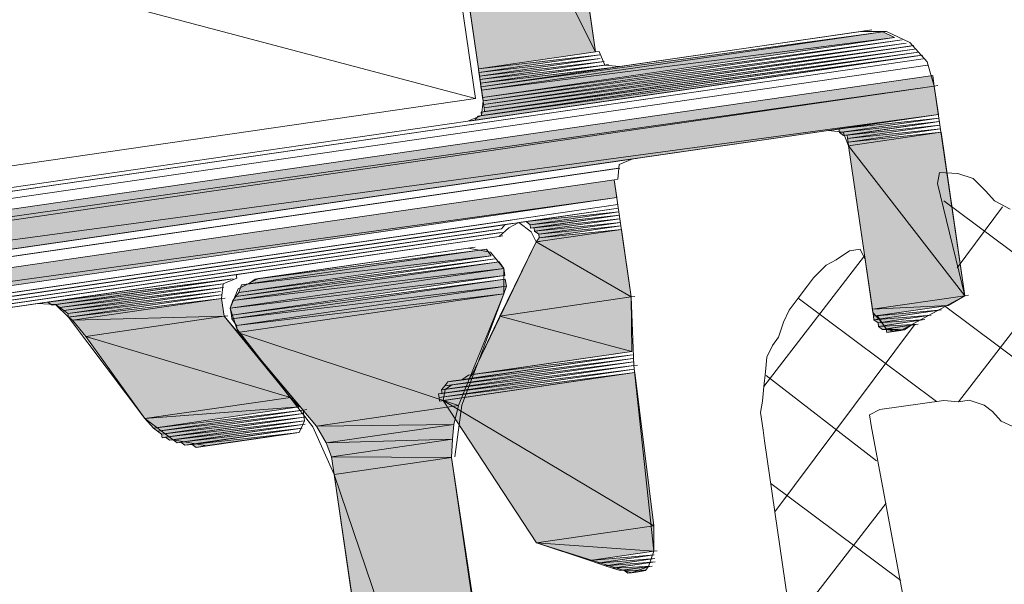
# Model space of a CAD drawing. Header units: millimetres. Extents: x 4450149 to 4451762, y 8380157 to 8380965.
# Tile 36 of 46: x 4451661 to 4451676, y 8380694 to 8380703. Entities that reach past the tile are written whole.
import ezdxf

# ---------------------------------------------------------------- set-up
doc = ezdxf.new("R2010")
doc.units = ezdxf.units.MM
doc.layers.add('Импорт в семействах', color=7, linetype='Continuous', lineweight=18)
doc.layers.add('Элементы узлов', color=7, linetype='Continuous', lineweight=18)

# ---------------------------------------------------------------- blocks, each defined once
blk = doc.blocks.new('Витражная стойка в сборе - Окно для витража_dwg-21250016-1-1')
at = {"layer": 'Импорт в семействах'}
for points in [[(4451669.67, 8380702.368), (4451667.094, 8380707.49), (4451668.888, 8380707.75)], [(4451667.876, 8380702.108), (4451667.094, 8380707.49), (4451669.67, 8380702.368)], [(4451667.923, 8380701.781), (4451667.915, 8380701.836), (4451674.066, 8380702.674)], [(4451667.923, 8380701.781), (4451674.066, 8380702.674), (4451674.245, 8380702.589)], [(4451667.939, 8380701.673), (4451667.923, 8380701.781), (4451674.245, 8380702.589)], [(4451667.947, 8380701.619), (4451667.939, 8380701.673), (4451674.362, 8380702.551)], [(4451667.955, 8380701.564), (4451667.947, 8380701.619), (4451674.424, 8380702.504)], [(4451667.963, 8380701.51), (4451667.955, 8380701.564), (4451674.486, 8380702.458)], [(4451667.823, 8380701.323), (4451667.87, 8380701.385), (4451674.619, 8380702.311)], [(4451667.884, 8380702.053), (4451667.876, 8380702.108), (4451669.732, 8380702.322)], [(4451667.924, 8380701.393), (4451667.916, 8380701.447), (4451674.611, 8380702.365)], [(4451667.971, 8380701.455), (4451667.963, 8380701.51), (4451674.549, 8380702.411)], [(4451667.892, 8380701.999), (4451667.884, 8380702.053), (4451669.74, 8380702.268)], [(4451667.899, 8380701.945), (4451667.892, 8380701.999), (4451669.802, 8380702.221)], [(4451667.907, 8380701.891), (4451667.899, 8380701.945), (4451669.81, 8380702.167)], [(4451631.012, 8380695.64), (4451674.829, 8380702.008), (4451674.853, 8380701.845), (4451648.821, 8380698.16)], [(4451667.915, 8380701.836), (4451667.907, 8380701.891), (4451669.927, 8380702.128)], [(4451631.035, 8380695.477), (4451631.012, 8380695.64), (4451674.853, 8380701.845), (4451648.821, 8380698.061)], [(4451631.035, 8380695.477), (4451674.853, 8380701.845), (4451674.916, 8380701.41), (4451648.821, 8380697.882)], [(4451631.099, 8380695.042), (4451631.035, 8380695.477), (4451674.916, 8380701.41), (4451648.821, 8380697.617)], [(4451673.402, 8380701.134), (4451673.394, 8380701.189), (4451674.924, 8380701.356)], [(4451673.464, 8380701.088), (4451673.402, 8380701.134), (4451674.932, 8380701.301)], [(4451673.526, 8380701.042), (4451673.519, 8380701.096), (4451674.94, 8380701.247)], [(4451673.534, 8380700.987), (4451673.526, 8380701.042), (4451674.948, 8380701.193)], [(4451673.542, 8380700.933), (4451673.534, 8380700.987), (4451674.956, 8380701.138)], [(4451675.319, 8380698.637), (4451673.542, 8380700.933), (4451674.956, 8380701.138)], [(4451673.906, 8380698.432), (4451673.542, 8380700.933), (4451675.319, 8380698.637)], [(4451631.138, 8380694.77), (4451669.954, 8380700.411), (4451669.994, 8380700.139), (4451648.821, 8380697.214)], [(4451631.178, 8380694.498), (4451631.138, 8380694.77), (4451669.994, 8380700.139), (4451648.821, 8380697.062)], [(4451668.666, 8380699.724), (4451668.604, 8380699.771), (4451670.025, 8380699.922)], [(4451668.674, 8380699.67), (4451668.666, 8380699.724), (4451670.033, 8380699.868)], [(4451668.736, 8380699.624), (4451668.728, 8380699.678), (4451670.041, 8380699.813)], [(4451668.799, 8380699.577), (4451668.736, 8380699.624), (4451670.049, 8380699.759)], [(4451668.76, 8380699.461), (4451668.806, 8380699.523), (4451670.065, 8380699.65)], [(4451670.215, 8380698.618), (4451668.76, 8380699.461), (4451670.065, 8380699.65)], [(4451668.806, 8380699.523), (4451668.799, 8380699.577), (4451670.057, 8380699.705)], [(4451668.203, 8380698.325), (4451668.76, 8380699.461), (4451670.215, 8380698.618)], [(4451664.248, 8380698.805), (4451667.999, 8380699.35), (4451668.069, 8380699.249)], [(4451664.357, 8380698.821), (4451664.457, 8380698.891), (4451667.89, 8380699.334)], [(4451664.116, 8380698.564), (4451664.163, 8380698.626), (4451668.194, 8380699.157)], [(4451664.116, 8380698.564), (4451668.194, 8380699.157), (4451668.264, 8380699.055)], [(4451664.163, 8380698.626), (4451664.209, 8380698.688), (4451668.131, 8380699.203)], [(4451664.209, 8380698.688), (4451664.248, 8380698.805), (4451668.069, 8380699.249)], [(4451664.078, 8380698.447), (4451664.116, 8380698.564), (4451668.264, 8380699.055)], [(4451664.078, 8380698.447), (4451668.264, 8380699.055), (4451668.28, 8380698.947)], [(4451661.351, 8380698.495), (4451661.288, 8380698.541), (4451664.123, 8380698.898)], [(4451664.094, 8380698.338), (4451664.078, 8380698.447), (4451668.28, 8380698.947)], [(4451664.101, 8380698.284), (4451664.094, 8380698.338), (4451668.287, 8380698.893)], [(4451664.101, 8380698.284), (4451668.287, 8380698.893), (4451668.303, 8380698.784)], [(4451661.467, 8380698.457), (4451661.405, 8380698.503), (4451663.968, 8380698.82)], [(4451661.53, 8380698.41), (4451661.467, 8380698.457), (4451663.976, 8380698.765)], [(4451661.592, 8380698.363), (4451661.53, 8380698.41), (4451663.93, 8380698.703)], [(4451664.172, 8380698.183), (4451664.101, 8380698.284), (4451668.303, 8380698.784)], [(4451664.172, 8380698.183), (4451668.303, 8380698.784), (4451668.265, 8380698.667)], [(4451661.6, 8380698.309), (4451661.592, 8380698.363), (4451663.937, 8380698.649)], [(4451661.662, 8380698.262), (4451661.6, 8380698.309), (4451663.945, 8380698.594)], [(4451661.662, 8380698.262), (4451663.945, 8380698.594), (4451663.985, 8380698.322)], [(4451664.187, 8380698.074), (4451664.172, 8380698.183), (4451668.265, 8380698.667)], [(4451667.57, 8380696.956), (4451664.187, 8380698.074), (4451668.265, 8380698.667)], [(4451670.225, 8380697.786), (4451668.203, 8380698.325), (4451670.215, 8380698.618)], [(4451673.906, 8380698.432), (4451675.319, 8380698.637), (4451675.063, 8380698.49)], [(4451673.921, 8380698.324), (4451673.906, 8380698.432), (4451675.063, 8380698.49)], [(4451673.929, 8380698.269), (4451673.921, 8380698.324), (4451674.962, 8380698.419)], [(4451661.865, 8380698.014), (4451661.662, 8380698.262), (4451663.985, 8380698.322)], [(4451664.998, 8380697.082), (4451661.865, 8380698.014), (4451663.985, 8380698.322)], [(4451667.778, 8380697.431), (4451668.203, 8380698.325), (4451670.225, 8380697.786)], [(4451673.992, 8380698.222), (4451673.929, 8380698.269), (4451674.807, 8380698.341)], [(4451674, 8380698.168), (4451673.992, 8380698.222), (4451674.706, 8380698.271)], [(4451674.062, 8380698.122), (4451674, 8380698.168), (4451674.606, 8380698.201)], [(4451674.396, 8380698.115), (4451674.116, 8380698.13), (4451674.497, 8380698.185)], [(4451674.124, 8380698.076), (4451674.116, 8380698.13), (4451674.396, 8380698.115)], [(4451662.769, 8380696.758), (4451661.865, 8380698.014), (4451664.998, 8380697.082)], [(4451665.395, 8380696.64), (4451664.187, 8380698.074), (4451667.57, 8380696.956)], [(4451667.359, 8380697.259), (4451667.406, 8380697.321), (4451670.241, 8380697.677)], [(4451667.732, 8380697.368), (4451667.778, 8380697.431), (4451670.233, 8380697.732)], [(4451667.274, 8380697.08), (4451667.266, 8380697.134), (4451670.264, 8380697.515)], [(4451667.313, 8380697.196), (4451667.359, 8380697.259), (4451670.248, 8380697.623)], [(4451667.321, 8380697.142), (4451667.313, 8380697.196), (4451670.256, 8380697.569)], [(4451667.282, 8380697.025), (4451667.274, 8380697.08), (4451670.272, 8380697.46)], [(4451670.558, 8380695.114), (4451667.336, 8380697.033), (4451670.272, 8380697.46)], [(4451662.769, 8380696.758), (4451664.998, 8380697.082), (4451665.13, 8380696.935)], [(4451668.764, 8380694.854), (4451667.336, 8380697.033), (4451670.558, 8380695.114)], [(4451662.901, 8380696.611), (4451662.769, 8380696.758), (4451665.13, 8380696.935)], [(4451662.964, 8380696.564), (4451662.901, 8380696.611), (4451665.193, 8380696.888)], [(4451665.395, 8380696.64), (4451667.57, 8380696.956), (4451667.501, 8380696.668)], [(4451663.026, 8380696.518), (4451662.964, 8380696.564), (4451665.2, 8380696.834)], [(4451663.034, 8380696.464), (4451663.026, 8380696.518), (4451665.208, 8380696.78)], [(4451663.15, 8380696.425), (4451663.088, 8380696.472), (4451665.216, 8380696.725)], [(4451663.267, 8380696.386), (4451663.205, 8380696.433), (4451665.224, 8380696.671)], [(4451663.384, 8380696.348), (4451663.321, 8380696.394), (4451665.178, 8380696.608)], [(4451665.543, 8380696.384), (4451665.395, 8380696.64), (4451667.501, 8380696.668)], [(4451665.543, 8380696.384), (4451667.501, 8380696.668), (4451667.478, 8380696.443)], [(4451663.555, 8380696.317), (4451663.492, 8380696.363), (4451665.131, 8380696.546)], [(4451665.629, 8380696.174), (4451665.543, 8380696.384), (4451667.478, 8380696.443)], [(4451667.463, 8380696.163), (4451665.629, 8380696.174), (4451667.478, 8380696.443)], [(4451665.669, 8380695.903), (4451665.629, 8380696.174), (4451667.463, 8380696.163)], [(4451668.877, 8380686.432), (4451665.669, 8380695.903), (4451667.463, 8380696.163)], [(4451667.083, 8380686.171), (4451665.669, 8380695.903), (4451668.877, 8380686.432)], [(4451670.558, 8380694.726), (4451668.764, 8380694.854), (4451670.558, 8380695.114)], [(4451669.58, 8380694.584), (4451668.764, 8380694.854), (4451670.558, 8380694.726)], [(4451669.697, 8380694.545), (4451669.58, 8380694.584), (4451670.566, 8380694.671)], [(4451669.813, 8380694.506), (4451669.697, 8380694.545), (4451670.574, 8380694.617)], [(4451669.93, 8380694.468), (4451669.813, 8380694.506), (4451670.582, 8380694.563)], [(4451670.046, 8380694.43), (4451669.93, 8380694.468), (4451670.536, 8380694.501)], [(4451670.435, 8380694.43), (4451670.101, 8380694.438), (4451670.481, 8380694.493)], [(4451670.163, 8380694.391), (4451670.101, 8380694.438), (4451670.435, 8380694.43)]]:
    blk.add_hatch(color=256, dxfattribs=at).paths.add_polyline_path(points)
for p, q in [((4451668.888, 8380707.75), (4451669.67, 8380702.368)), ((4451667.876, 8380702.108), (4451667.094, 8380707.49)), ((4451667.094, 8380707.49), (4451669.67, 8380702.368)), ((4451669.67, 8380702.368), (4451667.094, 8380707.49)), ((4451667.915, 8380701.836), (4451674.066, 8380702.674)), ((4451674.066, 8380702.674), (4451667.923, 8380701.781)), ((4451667.923, 8380701.781), (4451674.066, 8380702.674)), ((4451673.732, 8380702.681), (4451673.787, 8380702.689)), ((4451674.066, 8380702.674), (4451674.245, 8380702.589)), ((4451667.923, 8380701.781), (4451674.245, 8380702.589)), ((4451674.245, 8380702.589), (4451667.923, 8380701.781)), ((4451674.245, 8380702.589), (4451667.939, 8380701.673)), ((4451667.939, 8380701.673), (4451674.362, 8380702.551)), ((4451674.362, 8380702.551), (4451667.947, 8380701.619)), ((4451667.947, 8380701.619), (4451674.424, 8380702.504)), ((4451674.424, 8380702.504), (4451667.955, 8380701.564)), ((4451667.955, 8380701.564), (4451674.486, 8380702.458)), ((4451674.486, 8380702.458), (4451667.963, 8380701.51)), ((4451674.619, 8380702.311), (4451667.823, 8380701.323)), ((4451667.87, 8380701.385), (4451674.619, 8380702.311)), ((4451669.67, 8380702.368), (4451667.876, 8380702.108)), ((4451667.876, 8380702.108), (4451669.732, 8380702.322)), ((4451669.732, 8380702.322), (4451667.884, 8380702.053)), ((4451667.916, 8380701.447), (4451674.611, 8380702.365)), ((4451674.611, 8380702.365), (4451667.924, 8380701.393)), ((4451667.963, 8380701.51), (4451674.549, 8380702.411)), ((4451674.549, 8380702.411), (4451667.971, 8380701.455)), ((4451667.884, 8380702.053), (4451669.74, 8380702.268)), ((4451669.74, 8380702.268), (4451667.892, 8380701.999)), ((4451667.892, 8380701.999), (4451669.802, 8380702.221)), ((4451669.802, 8380702.221), (4451667.899, 8380701.945)), ((4451667.899, 8380701.945), (4451669.81, 8380702.167)), ((4451669.81, 8380702.167), (4451667.907, 8380701.891)), ((4451670.035, 8380702.144), (4451670.09, 8380702.152)), ((4451631.012, 8380695.64), (4451674.829, 8380702.008)), ((4451667.884, 8380702.053), (4451667.876, 8380702.108)), ((4451667.892, 8380701.999), (4451667.884, 8380702.053)), ((4451667.907, 8380701.891), (4451669.927, 8380702.128)), ((4451669.927, 8380702.128), (4451667.915, 8380701.836)), ((4451674.829, 8380702.008), (4451674.853, 8380701.845)), ((4451667.899, 8380701.945), (4451667.892, 8380701.999)), ((4451667.907, 8380701.891), (4451667.899, 8380701.945)), ((4451667.915, 8380701.836), (4451667.907, 8380701.891)), ((4451674.853, 8380701.845), (4451674.907, 8380701.853)), ((4451631.012, 8380695.64), (4451674.853, 8380701.845)), ((4451631.035, 8380695.477), (4451674.853, 8380701.845)), ((4451674.853, 8380701.845), (4451648.821, 8380698.061)), ((4451674.853, 8380701.845), (4451648.821, 8380698.16)), ((4451667.923, 8380701.781), (4451667.915, 8380701.836)), ((4451667.939, 8380701.673), (4451667.923, 8380701.781)), ((4451674.853, 8380701.845), (4451674.916, 8380701.41)), ((4451667.947, 8380701.619), (4451667.939, 8380701.673)), ((4451667.955, 8380701.564), (4451667.947, 8380701.619)), ((4451667.963, 8380701.51), (4451667.955, 8380701.564)), ((4451631.035, 8380695.477), (4451674.916, 8380701.41)), ((4451674.916, 8380701.41), (4451648.821, 8380697.617)), ((4451674.916, 8380701.41), (4451648.821, 8380697.882)), ((4451667.924, 8380701.393), (4451667.916, 8380701.447)), ((4451667.971, 8380701.455), (4451667.963, 8380701.51)), ((4451667.823, 8380701.323), (4451667.87, 8380701.385)), ((4451673.394, 8380701.189), (4451674.924, 8380701.356)), ((4451674.924, 8380701.356), (4451673.402, 8380701.134)), ((4451673.402, 8380701.134), (4451674.932, 8380701.301)), ((4451674.932, 8380701.301), (4451673.464, 8380701.088)), ((4451673.402, 8380701.134), (4451673.394, 8380701.189)), ((4451673.464, 8380701.088), (4451673.402, 8380701.134)), ((4451673.519, 8380701.096), (4451674.94, 8380701.247)), ((4451674.94, 8380701.247), (4451673.526, 8380701.042)), ((4451673.526, 8380701.042), (4451674.948, 8380701.193)), ((4451674.948, 8380701.193), (4451673.534, 8380700.987)), ((4451673.534, 8380700.987), (4451674.956, 8380701.138)), ((4451674.956, 8380701.138), (4451673.542, 8380700.933)), ((4451673.542, 8380700.933), (4451674.956, 8380701.138)), ((4451674.956, 8380701.138), (4451675.319, 8380698.637)), ((4451673.526, 8380701.042), (4451673.519, 8380701.096)), ((4451673.534, 8380700.987), (4451673.526, 8380701.042)), ((4451673.542, 8380700.933), (4451673.534, 8380700.987)), ((4451673.542, 8380700.933), (4451673.597, 8380700.941)), ((4451673.906, 8380698.432), (4451673.542, 8380700.933)), ((4451673.542, 8380700.933), (4451675.319, 8380698.637)), ((4451675.319, 8380698.637), (4451673.542, 8380700.933)), ((4451670.241, 8380700.731), (4451670.295, 8380700.738)), ((4451631.138, 8380694.77), (4451669.954, 8380700.411)), ((4451669.954, 8380700.411), (4451669.994, 8380700.139)), ((4451631.138, 8380694.77), (4451669.994, 8380700.139)), ((4451669.994, 8380700.139), (4451648.821, 8380697.062)), ((4451669.994, 8380700.139), (4451648.821, 8380697.214)), ((4451668.604, 8380699.771), (4451670.025, 8380699.922)), ((4451670.025, 8380699.922), (4451668.666, 8380699.724)), ((4451668.666, 8380699.724), (4451668.604, 8380699.771)), ((4451668.666, 8380699.724), (4451670.033, 8380699.868)), ((4451670.033, 8380699.868), (4451668.674, 8380699.67)), ((4451668.728, 8380699.678), (4451670.041, 8380699.813)), ((4451670.041, 8380699.813), (4451668.736, 8380699.624)), ((4451668.736, 8380699.624), (4451670.049, 8380699.759)), ((4451670.049, 8380699.759), (4451668.799, 8380699.577)), ((4451668.674, 8380699.67), (4451668.666, 8380699.724)), ((4451668.736, 8380699.624), (4451668.728, 8380699.678)), ((4451668.799, 8380699.577), (4451668.736, 8380699.624)), ((4451670.065, 8380699.65), (4451668.76, 8380699.461)), ((4451668.76, 8380699.461), (4451670.065, 8380699.65)), ((4451668.799, 8380699.577), (4451670.057, 8380699.705)), ((4451670.057, 8380699.705), (4451668.806, 8380699.523)), ((4451668.806, 8380699.523), (4451670.065, 8380699.65)), ((4451670.065, 8380699.65), (4451670.215, 8380698.618)), ((4451668.193, 8380699.545), (4451668.247, 8380699.553)), ((4451668.203, 8380698.325), (4451668.76, 8380699.461)), ((4451668.76, 8380699.461), (4451668.806, 8380699.523)), ((4451668.76, 8380699.461), (4451668.814, 8380699.468)), ((4451668.76, 8380699.461), (4451670.215, 8380698.618)), ((4451670.215, 8380698.618), (4451668.76, 8380699.461)), ((4451668.806, 8380699.523), (4451668.799, 8380699.577)), ((4451664.248, 8380698.805), (4451667.999, 8380699.35)), ((4451667.89, 8380699.334), (4451664.357, 8380698.821)), ((4451664.457, 8380698.891), (4451667.89, 8380699.334)), ((4451667.999, 8380699.35), (4451668.069, 8380699.249)), ((4451668.194, 8380699.157), (4451664.116, 8380698.564)), ((4451664.116, 8380698.564), (4451668.194, 8380699.157)), ((4451668.131, 8380699.203), (4451664.163, 8380698.626)), ((4451664.163, 8380698.626), (4451668.194, 8380699.157)), ((4451668.069, 8380699.249), (4451664.209, 8380698.688)), ((4451664.209, 8380698.688), (4451668.131, 8380699.203)), ((4451664.248, 8380698.805), (4451668.069, 8380699.249)), ((4451668.069, 8380699.249), (4451664.248, 8380698.805)), ((4451668.194, 8380699.157), (4451668.264, 8380699.055)), ((4451668.264, 8380699.055), (4451664.078, 8380698.447)), ((4451664.078, 8380698.447), (4451668.264, 8380699.055)), ((4451664.116, 8380698.564), (4451668.264, 8380699.055)), ((4451668.264, 8380699.055), (4451664.116, 8380698.564)), ((4451668.264, 8380699.055), (4451668.28, 8380698.947)), ((4451661.288, 8380698.541), (4451664.123, 8380698.898)), ((4451664.123, 8380698.898), (4451661.351, 8380698.495)), ((4451664.078, 8380698.447), (4451668.28, 8380698.947)), ((4451668.28, 8380698.947), (4451664.078, 8380698.447)), ((4451668.28, 8380698.947), (4451664.094, 8380698.338)), ((4451664.094, 8380698.338), (4451668.287, 8380698.893)), ((4451668.287, 8380698.893), (4451664.101, 8380698.284)), ((4451664.101, 8380698.284), (4451668.287, 8380698.893)), ((4451664.357, 8380698.821), (4451664.457, 8380698.891)), ((4451668.287, 8380698.893), (4451668.303, 8380698.784)), ((4451661.405, 8380698.503), (4451663.968, 8380698.82)), ((4451663.968, 8380698.82), (4451661.467, 8380698.457)), ((4451661.467, 8380698.457), (4451663.976, 8380698.765)), ((4451663.976, 8380698.765), (4451661.53, 8380698.41)), ((4451661.53, 8380698.41), (4451663.93, 8380698.703)), ((4451663.93, 8380698.703), (4451661.592, 8380698.363)), ((4451664.101, 8380698.284), (4451668.303, 8380698.784)), ((4451668.303, 8380698.784), (4451664.101, 8380698.284)), ((4451664.163, 8380698.626), (4451664.209, 8380698.688)), ((4451668.303, 8380698.784), (4451664.172, 8380698.183)), ((4451664.172, 8380698.183), (4451668.303, 8380698.784)), ((4451664.209, 8380698.688), (4451664.248, 8380698.805)), ((4451668.303, 8380698.784), (4451668.265, 8380698.667)), ((4451661.351, 8380698.495), (4451661.288, 8380698.541)), ((4451661.592, 8380698.363), (4451663.937, 8380698.649)), ((4451663.937, 8380698.649), (4451661.6, 8380698.309)), ((4451661.6, 8380698.309), (4451663.945, 8380698.594)), ((4451663.945, 8380698.594), (4451661.662, 8380698.262)), ((4451661.662, 8380698.262), (4451663.945, 8380698.594)), ((4451663.945, 8380698.594), (4451664, 8380698.602)), ((4451663.945, 8380698.594), (4451663.985, 8380698.322)), ((4451664.078, 8380698.447), (4451664.116, 8380698.564)), ((4451664.116, 8380698.564), (4451664.163, 8380698.626)), ((4451664.172, 8380698.183), (4451668.265, 8380698.667)), ((4451668.265, 8380698.667), (4451664.172, 8380698.183)), ((4451668.265, 8380698.667), (4451664.187, 8380698.074)), ((4451664.187, 8380698.074), (4451668.265, 8380698.667)), ((4451668.265, 8380698.667), (4451667.57, 8380696.956)), ((4451670.215, 8380698.618), (4451668.203, 8380698.325)), ((4451668.203, 8380698.325), (4451670.215, 8380698.618)), ((4451670.215, 8380698.618), (4451670.269, 8380698.626)), ((4451670.215, 8380698.618), (4451670.225, 8380697.786)), ((4451675.319, 8380698.637), (4451673.906, 8380698.432)), ((4451673.906, 8380698.432), (4451675.319, 8380698.637)), ((4451675.319, 8380698.637), (4451675.063, 8380698.49)), ((4451675.319, 8380698.637), (4451675.374, 8380698.645)), ((4451661.467, 8380698.457), (4451661.405, 8380698.503)), ((4451661.53, 8380698.41), (4451661.467, 8380698.457)), ((4451661.592, 8380698.363), (4451661.53, 8380698.41)), ((4451664.094, 8380698.338), (4451664.078, 8380698.447)), ((4451673.906, 8380698.432), (4451675.063, 8380698.49)), ((4451675.063, 8380698.49), (4451673.906, 8380698.432)), ((4451673.921, 8380698.324), (4451673.906, 8380698.432)), ((4451675.063, 8380698.49), (4451673.921, 8380698.324)), ((4451673.921, 8380698.324), (4451674.962, 8380698.419)), ((4451674.962, 8380698.419), (4451673.929, 8380698.269)), ((4451661.6, 8380698.309), (4451661.592, 8380698.363)), ((4451661.662, 8380698.262), (4451661.6, 8380698.309)), ((4451661.662, 8380698.262), (4451663.985, 8380698.322)), ((4451663.985, 8380698.322), (4451661.662, 8380698.262)), ((4451661.865, 8380698.014), (4451661.662, 8380698.262)), ((4451663.985, 8380698.322), (4451661.865, 8380698.014)), ((4451661.865, 8380698.014), (4451663.985, 8380698.322)), ((4451663.985, 8380698.322), (4451664.039, 8380698.33)), ((4451663.985, 8380698.322), (4451664.998, 8380697.082)), ((4451664.101, 8380698.284), (4451664.094, 8380698.338)), ((4451664.172, 8380698.183), (4451664.101, 8380698.284)), ((4451667.778, 8380697.431), (4451668.203, 8380698.325)), ((4451668.203, 8380698.325), (4451670.225, 8380697.786)), ((4451670.225, 8380697.786), (4451668.203, 8380698.325)), ((4451673.929, 8380698.269), (4451673.921, 8380698.324)), ((4451673.929, 8380698.269), (4451674.807, 8380698.341)), ((4451673.992, 8380698.222), (4451673.929, 8380698.269)), ((4451674.807, 8380698.341), (4451673.992, 8380698.222)), ((4451673.992, 8380698.222), (4451674.706, 8380698.271)), ((4451674.706, 8380698.271), (4451674, 8380698.168)), ((4451664.187, 8380698.074), (4451664.172, 8380698.183)), ((4451674, 8380698.168), (4451673.992, 8380698.222)), ((4451674, 8380698.168), (4451674.606, 8380698.201)), ((4451674.062, 8380698.122), (4451674, 8380698.168)), ((4451674.606, 8380698.201), (4451674.062, 8380698.122)), ((4451674.116, 8380698.13), (4451674.497, 8380698.185)), ((4451674.124, 8380698.076), (4451674.116, 8380698.13)), ((4451674.116, 8380698.13), (4451674.396, 8380698.115)), ((4451674.396, 8380698.115), (4451674.116, 8380698.13)), ((4451674.396, 8380698.115), (4451674.124, 8380698.076)), ((4451674.342, 8380698.107), (4451674.396, 8380698.115)), ((4451674.497, 8380698.185), (4451674.396, 8380698.115)), ((4451662.769, 8380696.758), (4451661.865, 8380698.014)), ((4451661.865, 8380698.014), (4451664.998, 8380697.082)), ((4451664.998, 8380697.082), (4451661.865, 8380698.014)), ((4451665.395, 8380696.64), (4451664.187, 8380698.074)), ((4451664.187, 8380698.074), (4451667.57, 8380696.956)), ((4451667.57, 8380696.956), (4451664.187, 8380698.074)), ((4451670.225, 8380697.786), (4451667.778, 8380697.431)), ((4451670.241, 8380697.677), (4451667.359, 8380697.259)), ((4451667.406, 8380697.321), (4451670.241, 8380697.677)), ((4451670.233, 8380697.732), (4451667.732, 8380697.368)), ((4451667.778, 8380697.431), (4451670.233, 8380697.732)), ((4451667.266, 8380697.134), (4451670.264, 8380697.515)), ((4451670.264, 8380697.515), (4451667.274, 8380697.08)), ((4451670.248, 8380697.623), (4451667.313, 8380697.196)), ((4451667.313, 8380697.196), (4451670.256, 8380697.569)), ((4451670.256, 8380697.569), (4451667.321, 8380697.142)), ((4451667.359, 8380697.259), (4451670.248, 8380697.623)), ((4451670.256, 8380697.569), (4451670.311, 8380697.576)), ((4451667.274, 8380697.08), (4451670.272, 8380697.46)), ((4451670.272, 8380697.46), (4451667.282, 8380697.025)), ((4451667.336, 8380697.033), (4451670.272, 8380697.46)), ((4451667.732, 8380697.368), (4451667.778, 8380697.431)), ((4451670.272, 8380697.46), (4451670.558, 8380695.114)), ((4451667.313, 8380697.196), (4451667.359, 8380697.259)), ((4451667.321, 8380697.142), (4451667.313, 8380697.196)), ((4451667.359, 8380697.259), (4451667.406, 8380697.321)), ((4451664.998, 8380697.082), (4451662.769, 8380696.758)), ((4451662.769, 8380696.758), (4451664.998, 8380697.082)), ((4451664.998, 8380697.082), (4451665.13, 8380696.935)), ((4451667.274, 8380697.08), (4451667.266, 8380697.134)), ((4451667.282, 8380697.025), (4451667.274, 8380697.08)), ((4451668.764, 8380694.854), (4451667.336, 8380697.033)), ((4451667.336, 8380697.033), (4451670.558, 8380695.114)), ((4451670.558, 8380695.114), (4451667.336, 8380697.033)), ((4451662.769, 8380696.758), (4451665.13, 8380696.935)), ((4451665.13, 8380696.935), (4451662.769, 8380696.758)), ((4451665.13, 8380696.935), (4451662.901, 8380696.611)), ((4451662.901, 8380696.611), (4451665.193, 8380696.888)), ((4451665.193, 8380696.888), (4451662.964, 8380696.564)), ((4451665.193, 8380696.888), (4451665.247, 8380696.896)), ((4451667.57, 8380696.956), (4451665.395, 8380696.64)), ((4451665.395, 8380696.64), (4451667.57, 8380696.956)), ((4451667.57, 8380696.956), (4451667.501, 8380696.668)), ((4451662.769, 8380696.758), (4451662.823, 8380696.766)), ((4451662.901, 8380696.611), (4451662.769, 8380696.758)), ((4451662.964, 8380696.564), (4451665.2, 8380696.834)), ((4451665.2, 8380696.834), (4451663.026, 8380696.518)), ((4451663.026, 8380696.518), (4451665.208, 8380696.78)), ((4451665.208, 8380696.78), (4451663.034, 8380696.464)), ((4451662.964, 8380696.564), (4451662.901, 8380696.611)), ((4451663.088, 8380696.472), (4451665.216, 8380696.725)), ((4451665.216, 8380696.725), (4451663.15, 8380696.425)), ((4451663.205, 8380696.433), (4451665.224, 8380696.671)), ((4451665.224, 8380696.671), (4451663.267, 8380696.386)), ((4451663.321, 8380696.394), (4451665.178, 8380696.608)), ((4451665.178, 8380696.608), (4451663.384, 8380696.348)), ((4451665.395, 8380696.64), (4451667.501, 8380696.668)), ((4451667.501, 8380696.668), (4451665.395, 8380696.64)), ((4451665.543, 8380696.384), (4451665.395, 8380696.64)), ((4451667.501, 8380696.668), (4451665.543, 8380696.384)), ((4451665.543, 8380696.384), (4451667.501, 8380696.668)), ((4451667.501, 8380696.668), (4451667.478, 8380696.443)), ((4451663.026, 8380696.518), (4451662.964, 8380696.564)), ((4451663.034, 8380696.464), (4451663.026, 8380696.518)), ((4451663.15, 8380696.425), (4451663.088, 8380696.472)), ((4451663.267, 8380696.386), (4451663.205, 8380696.433)), ((4451663.492, 8380696.363), (4451665.131, 8380696.546)), ((4451665.131, 8380696.546), (4451663.555, 8380696.317)), ((4451665.543, 8380696.384), (4451667.478, 8380696.443)), ((4451667.478, 8380696.443), (4451665.543, 8380696.384)), ((4451667.478, 8380696.443), (4451665.629, 8380696.174)), ((4451665.629, 8380696.174), (4451667.478, 8380696.443)), ((4451667.478, 8380696.443), (4451667.463, 8380696.163)), ((4451663.384, 8380696.348), (4451663.321, 8380696.394)), ((4451663.555, 8380696.317), (4451663.492, 8380696.363)), ((4451665.629, 8380696.174), (4451665.543, 8380696.384)), ((4451665.669, 8380695.903), (4451665.629, 8380696.174)), ((4451665.629, 8380696.174), (4451667.463, 8380696.163)), ((4451667.463, 8380696.163), (4451665.629, 8380696.174)), ((4451667.463, 8380696.163), (4451665.669, 8380695.903)), ((4451665.669, 8380695.903), (4451667.463, 8380696.163)), ((4451667.463, 8380696.163), (4451668.877, 8380686.432)), ((4451667.083, 8380686.171), (4451665.669, 8380695.903)), ((4451665.669, 8380695.903), (4451668.877, 8380686.432)), ((4451668.877, 8380686.432), (4451665.669, 8380695.903)), ((4451670.558, 8380695.114), (4451668.764, 8380694.854)), ((4451668.764, 8380694.854), (4451670.558, 8380695.114)), ((4451670.558, 8380695.114), (4451670.558, 8380694.726)), ((4451668.764, 8380694.854), (4451668.818, 8380694.861)), ((4451669.58, 8380694.584), (4451668.764, 8380694.854)), ((4451668.764, 8380694.854), (4451670.558, 8380694.726)), ((4451670.558, 8380694.726), (4451668.764, 8380694.854)), ((4451670.558, 8380694.726), (4451669.58, 8380694.584)), ((4451669.58, 8380694.584), (4451670.566, 8380694.671)), ((4451670.566, 8380694.671), (4451669.697, 8380694.545)), ((4451669.697, 8380694.545), (4451670.574, 8380694.617)), ((4451670.574, 8380694.617), (4451669.813, 8380694.506)), ((4451670.558, 8380694.726), (4451670.613, 8380694.734)), ((4451669.697, 8380694.545), (4451669.58, 8380694.584)), ((4451669.813, 8380694.506), (4451669.697, 8380694.545)), ((4451669.813, 8380694.506), (4451670.582, 8380694.563)), ((4451669.93, 8380694.468), (4451669.813, 8380694.506)), ((4451670.582, 8380694.563), (4451669.93, 8380694.468)), ((4451669.93, 8380694.468), (4451670.536, 8380694.501)), ((4451670.046, 8380694.43), (4451669.93, 8380694.468)), ((4451670.536, 8380694.501), (4451670.046, 8380694.43)), ((4451670.101, 8380694.438), (4451670.481, 8380694.493)), ((4451670.481, 8380694.493), (4451670.435, 8380694.43)), ((4451670.163, 8380694.391), (4451670.101, 8380694.438)), ((4451670.101, 8380694.438), (4451670.435, 8380694.43)), ((4451670.435, 8380694.43), (4451670.101, 8380694.438)), ((4451670.435, 8380694.43), (4451670.163, 8380694.391))]:
    blk.add_line(p, q, dxfattribs=at)
at = {"layer": 'Импорт в семействах', "color": 9, "true_color": 0xc0c0c0}
for p, q in [((4451667.83, 8380701.657), (4451652.935, 8380705.599)), ((4451677.176, 8380698.463), (4451674.997, 8380700.089)), ((4451675.202, 8380699.065), (4451675.899, 8380699.999)), ((4451672.246, 8380697.248), (4451673.787, 8380699.247)), ((4451675.222, 8380697.013), (4451676.81, 8380699.076)), ((4451674.888, 8380697.02), (4451672.771, 8380698.6)), ((4451677.748, 8380696.437), (4451675.009, 8380698.482)), ((4451672.414, 8380695.329), (4451674.551, 8380698.193)), ((4451673.966, 8380696.11), (4451672.277, 8380697.418)), ((4451674.343, 8380694.277), (4451672.351, 8380695.763)), ((4451672.667, 8380693.589), (4451674.115, 8380695.465))]:
    blk.add_line(p, q, dxfattribs=at)
at = {"layer": 'Импорт в семействах', "flags": 128}
for points in [[(4451667.468, 8380697.274), (4451667.367, 8380697.204), (4451667.336, 8380697.033), (4451668.764, 8380694.854), (4451670.217, 8380694.399), (4451670.481, 8380694.493), (4451670.558, 8380694.726), (4451670.256, 8380697.569), (4451670.215, 8380698.618), (4451669.954, 8380700.411), (4451670.009, 8380700.419), (4451670.031, 8380700.645), (4451670.241, 8380700.731), (4451673.231, 8380701.165), (4451673.456, 8380701.142), (4451673.542, 8380700.933), (4451673.921, 8380698.324), (4451673.976, 8380698.332), (4451674.116, 8380698.13), (4451674.342, 8380698.107), (4451675.319, 8380698.637), (4451674.853, 8380701.845), (4451674.743, 8380702.218), (4451674.478, 8380702.512), (4451674.121, 8380702.682), (4451673.732, 8380702.681), (4451670.035, 8380702.144), (4451669.81, 8380702.167), (4451669.724, 8380702.376), (4451669.67, 8380702.368), (4451667.687, 8380716.014)], [(4451653.96, 8380699.309), (4451667.714, 8380701.308), (4451667.924, 8380701.393), (4451667.947, 8380701.619), (4451667.094, 8380707.49), (4451667.008, 8380707.699), (4451666.782, 8380707.722)], [(4451667.907, 8380701.891), (4451669.864, 8380702.175), (4451667.907, 8380701.891), (4451669.864, 8380702.175), (4451667.907, 8380701.891), (4451669.981, 8380702.136), (4451667.915, 8380701.836), (4451669.981, 8380702.136), (4451667.915, 8380701.836), (4451670.035, 8380702.144), (4451667.915, 8380701.836), (4451670.035, 8380702.144), (4451667.915, 8380701.836), (4451673.895, 8380702.705), (4451667.915, 8380701.836), (4451673.895, 8380702.705), (4451667.915, 8380701.836)], [(4451667.963, 8380701.51), (4451674.541, 8380702.466), (4451667.963, 8380701.51), (4451674.541, 8380702.466), (4451667.963, 8380701.51), (4451674.549, 8380702.411), (4451667.916, 8380701.447), (4451667.971, 8380701.455), (4451674.549, 8380702.411), (4451667.971, 8380701.455), (4451674.611, 8380702.365), (4451667.87, 8380701.385), (4451667.924, 8380701.393), (4451674.611, 8380702.365), (4451667.924, 8380701.393)], [(4451667.947, 8380701.619), (4451674.362, 8380702.551), (4451667.947, 8380701.619), (4451674.362, 8380702.551), (4451667.947, 8380701.619), (4451668.001, 8380701.627)], [(4451667.823, 8380701.323), (4451674.673, 8380702.319), (4451667.769, 8380701.315), (4451667.823, 8380701.323), (4451674.673, 8380702.319), (4451667.823, 8380701.323), (4451674.673, 8380702.319), (4451667.714, 8380701.308), (4451667.769, 8380701.315), (4451674.673, 8380702.319), (4451667.769, 8380701.315), (4451674.673, 8380702.319), (4451667.714, 8380701.308), (4451674.673, 8380702.319), (4451667.714, 8380701.308), (4451667.769, 8380701.315)], [(4451631.135, 8380695.935), (4451674.681, 8380702.264), (4451631.135, 8380695.935)], [(4451631.081, 8380695.927), (4451674.681, 8380702.264), (4451631.19, 8380695.943), (4451674.681, 8380702.264), (4451631.19, 8380695.943), (4451674.681, 8380702.264), (4451631.19, 8380695.943), (4451653.96, 8380699.309), (4451631.182, 8380695.998), (4451653.96, 8380699.309), (4451631.236, 8380696.006), (4451653.906, 8380699.301), (4451631.236, 8380696.006)], [(4451673.285, 8380701.173), (4451673.231, 8380701.165), (4451674.916, 8380701.41), (4451673.285, 8380701.173), (4451673.231, 8380701.165), (4451674.916, 8380701.41), (4451673.231, 8380701.165), (4451674.916, 8380701.41), (4451673.34, 8380701.181), (4451673.285, 8380701.173), (4451674.916, 8380701.41), (4451673.285, 8380701.173), (4451674.916, 8380701.41), (4451673.394, 8380701.189), (4451673.34, 8380701.181), (4451674.916, 8380701.41), (4451673.34, 8380701.181)], [(4451676.015, 8380699.96), (4451675.774, 8380700.091), (4451675.642, 8380700.239), (4451675.447, 8380700.432), (4451675.214, 8380700.51), (4451674.934, 8380700.524), (4451674.903, 8380700.353), (4451675.319, 8380698.637), (4451674.342, 8380698.107), (4451674.233, 8380698.091), (4451674.116, 8380698.13), (4451674.046, 8380698.23), (4451673.914, 8380698.378), (4451673.795, 8380699.193), (4451673.717, 8380699.348), (4451673.554, 8380699.325), (4451673.352, 8380699.184), (4451673.197, 8380699.106), (4451673.003, 8380698.912), (4451672.91, 8380698.787), (4451672.771, 8380698.6), (4451672.632, 8380698.414), (4451672.547, 8380698.234), (4451672.469, 8380698.001), (4451672.377, 8380697.877), (4451672.292, 8380697.698), (4451672.269, 8380697.472), (4451672.246, 8380697.248), (4451672.223, 8380697.022), (4451672.193, 8380696.851), (4451672.232, 8380696.579), (4451672.256, 8380696.416), (4451673.702, 8380686.467)], [(4451634.781, 8380694.911), (4451670.01, 8380700.031), (4451634.836, 8380694.919)], [(4451634.781, 8380694.911), (4451670.01, 8380700.031), (4451634.781, 8380694.911)], [(4451634.836, 8380694.919), (4451670.01, 8380700.031), (4451634.836, 8380694.919), (4451668.379, 8380699.794), (4451634.945, 8380694.934)], [(4451634.898, 8380694.873), (4451668.441, 8380699.748), (4451668.386, 8380699.74), (4451634.898, 8380694.873), (4451668.332, 8380699.732), (4451634.952, 8380694.881), (4451668.386, 8380699.74), (4451668.332, 8380699.732), (4451634.952, 8380694.881), (4451668.332, 8380699.732), (4451634.952, 8380694.881), (4451668.332, 8380699.732), (4451634.952, 8380694.881), (4451668.278, 8380699.724), (4451635.007, 8380694.888)], [(4451634.952, 8380694.881), (4451668.332, 8380699.732), (4451668.278, 8380699.724), (4451634.952, 8380694.881), (4451668.223, 8380699.716), (4451635.007, 8380694.888), (4451668.278, 8380699.724), (4451668.231, 8380699.661), (4451635.015, 8380694.834), (4451668.231, 8380699.661), (4451635.069, 8380694.842)], [(4451635.015, 8380694.834), (4451668.231, 8380699.661), (4451635.015, 8380694.834), (4451668.177, 8380699.653), (4451635.123, 8380694.849)], [(4451635.077, 8380694.787), (4451668.239, 8380699.607), (4451668.185, 8380699.599), (4451635.077, 8380694.787), (4451668.185, 8380699.599), (4451635.131, 8380694.795), (4451668.185, 8380699.599), (4451635.131, 8380694.795), (4451668.185, 8380699.599), (4451635.186, 8380694.803), (4451668.185, 8380699.599), (4451635.186, 8380694.803), (4451668.185, 8380699.599), (4451635.24, 8380694.811)], [(4451635.194, 8380694.749), (4451668.193, 8380699.545), (4451635.194, 8380694.749)], [(4451634.781, 8380694.911), (4451634.89, 8380694.927), (4451670.01, 8380700.031), (4451634.836, 8380694.919)], [(4451668.441, 8380699.748), (4451670.017, 8380699.977), (4451668.495, 8380699.756), (4451668.441, 8380699.748), (4451670.017, 8380699.977), (4451668.441, 8380699.748), (4451670.017, 8380699.977), (4451668.55, 8380699.763), (4451668.495, 8380699.756), (4451670.017, 8380699.977), (4451668.495, 8380699.756), (4451670.017, 8380699.977), (4451668.604, 8380699.771), (4451668.55, 8380699.763), (4451670.017, 8380699.977), (4451668.55, 8380699.763)], [(4451643.24, 8380695.918), (4451661.125, 8380698.518), (4451661.405, 8380698.503), (4451661.6, 8380698.309), (4451662.769, 8380696.758), (4451663.205, 8380696.433), (4451663.718, 8380696.341), (4451665.077, 8380696.538), (4451665.131, 8380696.546), (4451665.216, 8380696.725), (4451665.193, 8380696.888), (4451663.985, 8380698.322), (4451663.945, 8380698.594), (4451663.968, 8380698.82), (4451664.178, 8380698.906), (4451664.17, 8380698.96), (4451668.193, 8380699.545), (4451668.34, 8380699.677), (4451668.495, 8380699.756), (4451668.682, 8380699.616), (4451668.76, 8380699.461), (4451667.778, 8380697.431), (4451667.833, 8380697.439)], [(4451661.125, 8380698.518), (4451668.193, 8380699.545), (4451661.125, 8380698.518), (4451661.234, 8380698.533), (4451668.193, 8380699.545), (4451661.125, 8380698.518), (4451661.234, 8380698.533), (4451668.193, 8380699.545), (4451661.234, 8380698.533), (4451668.193, 8380699.545), (4451661.234, 8380698.533), (4451664.115, 8380698.952), (4451661.288, 8380698.541), (4451661.234, 8380698.533), (4451664.17, 8380698.96), (4451664.115, 8380698.952), (4451661.234, 8380698.533), (4451664.115, 8380698.952), (4451661.288, 8380698.541), (4451664.115, 8380698.952), (4451661.288, 8380698.541), (4451664.069, 8380698.89), (4451661.351, 8380698.495), (4451664.123, 8380698.898), (4451664.069, 8380698.89), (4451661.351, 8380698.495), (4451664.015, 8380698.882), (4451661.405, 8380698.503), (4451661.351, 8380698.495), (4451664.069, 8380698.89), (4451664.015, 8380698.882), (4451661.351, 8380698.495), (4451664.015, 8380698.882), (4451661.405, 8380698.503), (4451664.015, 8380698.882), (4451661.405, 8380698.503), (4451663.968, 8380698.82), (4451661.467, 8380698.457), (4451663.968, 8380698.82), (4451661.467, 8380698.457), (4451663.922, 8380698.757), (4451661.53, 8380698.41), (4451663.976, 8380698.765), (4451663.922, 8380698.757), (4451661.53, 8380698.41)], [(4451667.463, 8380696.163), (4451668.932, 8380686.44)], [(4451667.083, 8380686.171), (4451665.669, 8380695.903), (4451665.341, 8380696.632), (4451664.18, 8380698.129), (4451664.078, 8380698.447), (4451664.201, 8380698.743), (4451664.512, 8380698.899), (4451667.719, 8380699.365), (4451668.061, 8380699.303), (4451668.264, 8380699.055), (4451668.265, 8380698.667), (4451667.624, 8380696.964), (4451667.517, 8380696.171)], [(4451661.654, 8380698.317), (4451661.6, 8380698.309), (4451663.937, 8380698.649), (4451661.6, 8380698.309), (4451663.937, 8380698.649), (4451661.6, 8380698.309)], [(4451674.062, 8380698.122), (4451674.497, 8380698.185), (4451674.116, 8380698.13), (4451674.062, 8380698.122), (4451674.606, 8380698.201), (4451674.497, 8380698.185), (4451674.062, 8380698.122), (4451674.342, 8380698.107), (4451674.178, 8380698.084), (4451674.124, 8380698.076), (4451674.396, 8380698.115), (4451674.342, 8380698.107), (4451674.124, 8380698.076), (4451674.342, 8380698.107), (4451674.178, 8380698.084), (4451674.342, 8380698.107), (4451674.178, 8380698.084), (4451674.287, 8380698.099), (4451674.233, 8380698.091), (4451674.287, 8380698.099), (4451674.233, 8380698.091), (4451674.178, 8380698.084), (4451674.342, 8380698.107), (4451674.287, 8380698.099), (4451674.178, 8380698.084)], [(4451667.46, 8380697.329), (4451667.623, 8380697.352), (4451667.724, 8380697.423), (4451670.225, 8380697.786), (4451667.778, 8380697.431), (4451670.225, 8380697.786), (4451667.778, 8380697.431), (4451670.233, 8380697.732), (4451667.732, 8380697.368), (4451670.233, 8380697.732), (4451667.732, 8380697.368), (4451670.233, 8380697.732), (4451667.678, 8380697.36), (4451667.732, 8380697.368), (4451670.233, 8380697.732), (4451667.732, 8380697.368), (4451670.233, 8380697.732), (4451667.623, 8380697.352), (4451667.678, 8380697.36), (4451670.233, 8380697.732), (4451667.678, 8380697.36)], [(4451667.266, 8380697.134), (4451670.256, 8380697.569), (4451667.266, 8380697.134), (4451670.256, 8380697.569), (4451667.321, 8380697.142), (4451670.256, 8380697.569), (4451667.321, 8380697.142), (4451667.266, 8380697.134), (4451670.256, 8380697.569), (4451667.313, 8380697.196), (4451670.248, 8380697.623), (4451667.313, 8380697.196), (4451670.248, 8380697.623), (4451667.359, 8380697.259), (4451670.241, 8380697.677), (4451667.359, 8380697.259), (4451670.241, 8380697.677), (4451667.406, 8380697.321), (4451667.623, 8380697.352), (4451667.406, 8380697.321), (4451667.623, 8380697.352), (4451667.46, 8380697.329), (4451667.569, 8380697.344), (4451667.406, 8380697.321), (4451667.46, 8380697.329), (4451667.569, 8380697.344), (4451667.46, 8380697.329)], [(4451667.282, 8380697.025), (4451670.272, 8380697.46), (4451667.336, 8380697.033), (4451667.282, 8380697.025), (4451670.272, 8380697.46), (4451667.282, 8380697.025), (4451667.391, 8380697.041)], [(4451663.026, 8380696.518), (4451665.2, 8380696.834), (4451663.026, 8380696.518), (4451665.2, 8380696.834), (4451663.026, 8380696.518), (4451665.208, 8380696.78), (4451663.088, 8380696.472), (4451663.034, 8380696.464), (4451665.208, 8380696.78), (4451663.034, 8380696.464)], [(4451663.663, 8380696.333), (4451665.077, 8380696.538), (4451663.718, 8380696.341), (4451663.663, 8380696.333), (4451665.077, 8380696.538), (4451663.663, 8380696.333), (4451663.772, 8380696.349)], [(4451670.163, 8380694.391), (4451670.435, 8380694.43), (4451670.217, 8380694.399), (4451670.163, 8380694.391), (4451670.435, 8380694.43), (4451670.163, 8380694.391), (4451670.381, 8380694.422), (4451670.217, 8380694.399), (4451670.435, 8380694.43), (4451670.381, 8380694.422), (4451670.217, 8380694.399), (4451670.381, 8380694.422), (4451670.217, 8380694.399), (4451670.381, 8380694.422), (4451670.217, 8380694.399), (4451670.326, 8380694.414), (4451670.272, 8380694.407), (4451670.326, 8380694.414), (4451670.272, 8380694.407), (4451670.217, 8380694.399), (4451670.381, 8380694.422), (4451670.326, 8380694.414), (4451670.217, 8380694.399), (4451670.272, 8380694.407)]]:
    blk.add_lwpolyline(points, dxfattribs=at)
for points in [[(4451653.804, 8380699.618), (4451667.83, 8380701.657), (4451666.961, 8380707.637), (4451652.935, 8380705.599)], [(4451667.884, 8380702.053), (4451669.732, 8380702.322), (4451667.884, 8380702.053), (4451669.732, 8380702.322)], [(4451631.042, 8380695.811), (4451674.751, 8380702.163), (4451631.042, 8380695.811), (4451674.751, 8380702.163)], [(4451673.464, 8380701.088), (4451674.932, 8380701.301), (4451673.519, 8380701.096), (4451673.464, 8380701.088), (4451674.932, 8380701.301)], [(4451631.099, 8380695.042), (4451670.187, 8380700.723), (4451631.099, 8380695.042), (4451670.241, 8380700.731), (4451670.187, 8380700.723), (4451631.099, 8380695.042), (4451670.132, 8380700.715), (4451631.099, 8380695.042), (4451670.187, 8380700.723), (4451670.132, 8380700.715), (4451631.099, 8380695.042), (4451670.078, 8380700.707), (4451631.099, 8380695.042), (4451670.132, 8380700.715), (4451670.078, 8380700.707)], [(4451631.114, 8380694.933), (4451669.985, 8380700.582), (4451670.039, 8380700.59), (4451631.114, 8380694.933), (4451669.985, 8380700.582)], [(4451668.674, 8380699.67), (4451670.033, 8380699.868), (4451668.728, 8380699.678), (4451668.674, 8380699.67), (4451670.033, 8380699.868)], [(4451664.357, 8380698.821), (4451667.999, 8380699.35), (4451664.248, 8380698.805), (4451664.357, 8380698.821), (4451667.999, 8380699.35)], [(4451664.512, 8380698.899), (4451667.828, 8380699.381), (4451664.457, 8380698.891), (4451664.512, 8380698.899), (4451667.828, 8380699.381)], [(4451674.461, 8380693.85), (4451674.383, 8380694.005), (4451673.887, 8380696.653), (4451673.863, 8380696.816), (4451674.018, 8380696.894), (4451674.997, 8380697.036), (4451675.222, 8380697.013), (4451675.385, 8380697.037), (4451675.618, 8380696.96), (4451675.743, 8380696.867), (4451675.875, 8380696.72), (4451676.054, 8380696.635), (4451676.14, 8380696.426), (4451676.164, 8380696.262), (4451676.706, 8380693.676), (4451676.684, 8380693.451), (4451676.583, 8380693.381), (4451675.496, 8380693.223), (4451675.324, 8380693.254), (4451675.091, 8380693.331), (4451674.975, 8380693.369), (4451674.796, 8380693.455), (4451674.726, 8380693.555), (4451674.539, 8380693.695)], [(4451663.15, 8380696.425), (4451665.216, 8380696.725), (4451663.205, 8380696.433), (4451663.15, 8380696.425), (4451665.216, 8380696.725)], [(4451663.267, 8380696.386), (4451665.224, 8380696.671), (4451663.321, 8380696.394), (4451663.267, 8380696.386), (4451665.224, 8380696.671)], [(4451663.384, 8380696.348), (4451665.178, 8380696.608), (4451663.384, 8380696.348), (4451665.178, 8380696.608), (4451663.384, 8380696.348), (4451665.178, 8380696.608), (4451663.492, 8380696.363), (4451663.384, 8380696.348), (4451665.178, 8380696.608)], [(4451663.555, 8380696.317), (4451665.131, 8380696.546), (4451663.555, 8380696.317), (4451665.131, 8380696.546), (4451663.555, 8380696.317), (4451665.077, 8380696.538), (4451663.663, 8380696.333), (4451663.555, 8380696.317), (4451665.131, 8380696.546), (4451665.077, 8380696.538)], [(4451670.046, 8380694.43), (4451670.481, 8380694.493), (4451670.101, 8380694.438), (4451670.046, 8380694.43), (4451670.536, 8380694.501), (4451670.481, 8380694.493)]]:
    blk.add_lwpolyline(points, close=True, dxfattribs=at)
blk = doc.blocks.new('Витражная стойка в сборе - Витражная стойка в сборе-21069598-1-1')
blk.add_blockref('Витражная стойка в сборе - Окно для витража_dwg-21250016-1-1', (0, 0))

msp = doc.modelspace()

# ---------------------------------------------------------------- block references
at = {"layer": 'Элементы узлов'}
msp.add_blockref('Витражная стойка в сборе - Витражная стойка в сборе-21069598-1-1', (0, 0), dxfattribs=at)

doc.saveas('drawing.dxf')
